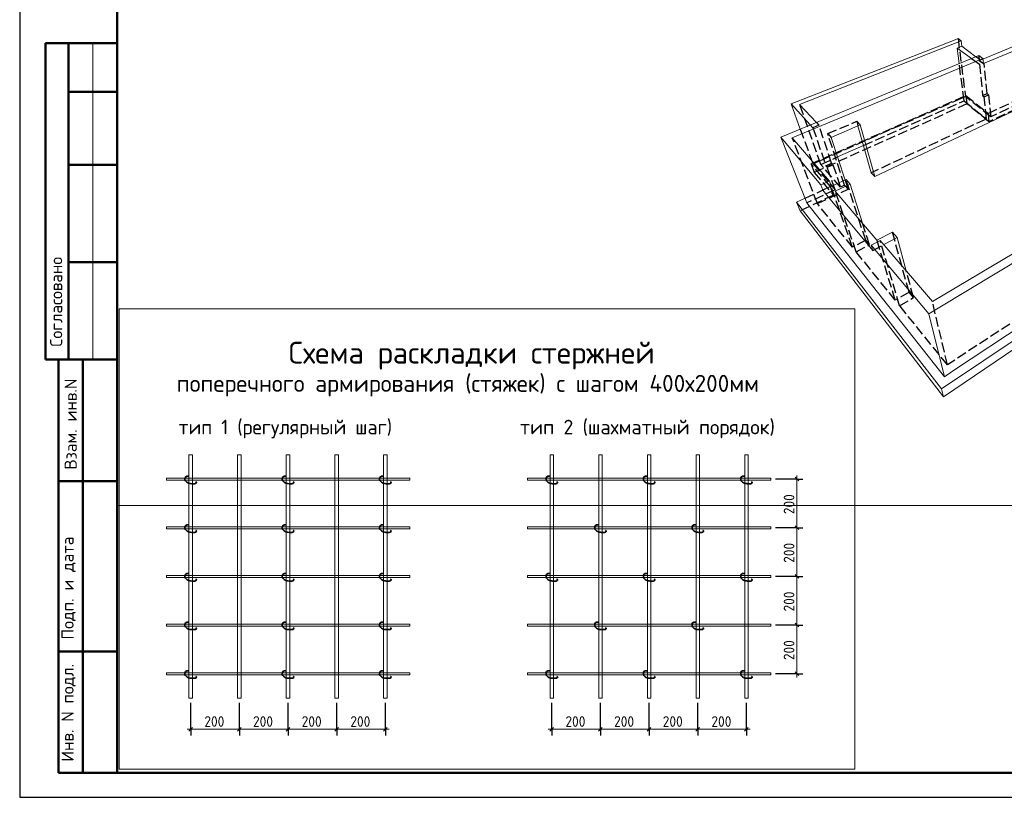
# Model space of a CAD drawing. Header units: millimetres. Extents: x 0 to 42000, y 0 to 29700.
# Tile 1 of 8: x 0 to 20233, y 0 to 15983. Entities that reach past the tile are written whole.
import ezdxf

# ---------------------------------------------------------------- set-up
doc = ezdxf.new("R2010")
doc.units = ezdxf.units.MM
doc.linetypes.add('______2', pattern=[270, 200, -70])
for name, color, linetype, lineweight in [('Standard', 7, 'Continuous', 25), ('Примечания', 7, 'Continuous', 13), ('Размерная линия_ общее', 7, 'Continuous', 13)]:
    doc.layers.add(name, color=color, linetype=linetype, lineweight=lineweight)
doc.styles.add('ISOCPEUR', font='txt')

msp = doc.modelspace()

# ---------------------------------------------------------------- linework, layer by layer
at = {"layer": 'Standard', "color": 7, "linetype": 'Continuous', "lineweight": 25, "transparency": 33554687}
msp.add_line((2000, 29200), (2000, 1058), dxfattribs=at)
at = {"layer": 'Standard', "color": 7, "linetype": 'Continuous', "lineweight": 18, "transparency": 33554687}
for p, q in [((19188, 15556), (19283, 15593)), ((19283, 15593), (19345, 15549)), ((21024, 15686), (19792, 15173)), ((19802, 15081), (21024, 15594)), ((19188, 15556), (15974, 14299)), ((16027, 14242), (19345, 15549)), ((19264, 15400), (19359, 15437)), ((19560, 15185), (19264, 15400)), ((19306, 15080), (19264, 15400)), ((19345, 15549), (19359, 15437)), ((19648, 15221), (19359, 15437)), ((15641, 13570), (19707, 15246)), ((19791, 15184), (15876, 13556)), ((19707, 15246), (19791, 15184)), ((19802, 15081), (19791, 15184)), ((15853, 14252), (15974, 14299)), ((16245, 13819), (15853, 14252)), ((15853, 14252), (16041, 13735)), ((16027, 14242), (16370, 13870)), ((19922, 13870), (20516, 14151)), ((17274, 13819), (16676, 13563)), ((17226, 13798), (17498, 12835)), ((17570, 12759), (17274, 13819)), ((17570, 12759), (19922, 13870)), ((15711, 13487), (15641, 13570)), ((15641, 13570), (16177, 12217)), ((16638, 12665), (15876, 13556)), ((16676, 13563), (16960, 12688)), ((15711, 13487), (16465, 12586)), ((16806, 13161), (17339, 13398)), ((17498, 12835), (17570, 12759)), ((16465, 12586), (16638, 12665)), ((16504, 12476), (16465, 12586)), ((16980, 12697), (16504, 12476)), ((16676, 12556), (16638, 12665)), ((16758, 12460), (17064, 12603)), ((17064, 12603), (16980, 12697)), ((17320, 11800), (17064, 12603)), ((16504, 12476), (16586, 12379)), ((16586, 12379), (17436, 11358)), ((17616, 11452), (16758, 12460)), ((15964, 12231), (16139, 12312)), ((15964, 12231), (16036, 12054)), ((18939, 8394), (15964, 12231)), ((16177, 12217), (16243, 12133)), ((16036, 12054), (18981, 8233)), ((16243, 12133), (16958, 11229)), ((17934, 11619), (17616, 11452)), ((18033, 11507), (17934, 11619)), ((17436, 11358), (17532, 11242)), ((17680, 11447), (17497, 11351)), ((17532, 11242), (17497, 11351)), ((17497, 11351), (18680, 9937)), ((18755, 10191), (17680, 11447)), ((17755, 11360), (18033, 11507)), ((18219, 10818), (18033, 11507)), ((18755, 10191), (20976, 11514)), ((21102, 11399), (18873, 10053)), ((16958, 11229), (17035, 11131)), ((17035, 11131), (17832, 10124)), ((17832, 10124), (17921, 10011)), ((17921, 10011), (19002, 8645)), ((18680, 9937), (18873, 10053)), ((19002, 8645), (18680, 9937)), ((19169, 8757), (21134, 10059)), ((21106, 9849), (18939, 8394)), ((18981, 8233), (21110, 9678)), ((19002, 8645), (19169, 8757)), ((18939, 8394), (18981, 8233)), ((3014, 6559), (3014, 6519)), ((10434, 6559), (10434, 6519)), ((3014, 5559), (3014, 5519)), ((10434, 5559), (10434, 5519)), ((3014, 4559), (3014, 4519)), ((10434, 4559), (10434, 4519)), ((3014, 3559), (3014, 3519)), ((10434, 3559), (10434, 3519)), ((3014, 2559), (3014, 2519)), ((10434, 2559), (10434, 2519))]:
    msp.add_line(p, q, dxfattribs=at)
at = {"layer": 'Standard', "color": 7, "linetype": 'Continuous', "lineweight": 50, "transparency": 33554687}
for p, q in [((6, 15500), (0, 15500)), ((2000, 15500), (527, 15500)), ((527, 15500), (527, 9000)), ((527, 15500), (527, 9000)), ((1000, 15500), (1000, 9000)), ((2000, 14500), (1000, 14500)), ((2000, 13000), (1000, 13000)), ((2000, 11000), (1000, 11000)), ((0, 9000), (6, 9000)), ((527, 9000), (2000, 9000)), ((800, 500), (800, 9000)), ((800, 500), (800, 9000)), ((1300, 500), (1300, 9000)), ((800, 6500), (2000, 6500)), ((800, 3000), (2000, 3000)), ((2000, 500), (800, 500))]:
    msp.add_line(p, q, dxfattribs=at)
at = {"layer": 'Standard', "color": 7, "linetype": 'Continuous', "lineweight": 13, "transparency": 33554687}
for p, q in [((1500, 15500), (1500, 9000)), ((3479, 7039), (3549, 7039)), ((4479, 7039), (4549, 7039)), ((5479, 7039), (5549, 7039)), ((6479, 7039), (6549, 7039)), ((7479, 7039), (7549, 7039)), ((10899, 7039), (10969, 7039)), ((11899, 7039), (11969, 7039)), ((12899, 7039), (12969, 7039)), ((13899, 7039), (13969, 7039)), ((14899, 7039), (14969, 7039))]:
    msp.add_line(p, q, dxfattribs=at)
at = {"layer": 'Standard', "color": 7, "linetype": 'Continuous', "lineweight": 25, "transparency": 33554687}
msp.add_lwpolyline([(0, 0), (42000, 0), (42000, 29700), (0, 29700), (0, 0)], close=True, dxfattribs=at)
at = {"layer": 'Standard', "color": 7, "linetype": 'Continuous', "lineweight": 50, "transparency": 33554687}
msp.add_lwpolyline([(2000, 29200), (41500, 29200), (41500, 500), (2000, 500), (2000, 29200)], close=True, dxfattribs=at)
at = {"layer": 'Standard', "color": 7, "linetype": 'Continuous', "lineweight": 13, "transparency": 33554687}
for points in [[(32000, 29200), (2000, 29200), (2000, 6000), (32000, 6000), (32000, 29200)], [(17160, 10038), (2043, 10038), (2043, 581), (17160, 581), (17160, 10038)], [(3549, 7039), (3549, 2039), (3479, 2039), (3479, 7039)], [(4549, 7039), (4549, 2039), (4479, 2039), (4479, 7039)], [(5549, 7039), (5549, 2039), (5479, 2039), (5479, 7039)], [(6549, 7039), (6549, 2039), (6479, 2039), (6479, 7039)], [(7549, 7039), (7549, 2039), (7479, 2039), (7479, 7039)], [(10969, 7039), (10969, 2039), (10899, 2039), (10899, 7039)], [(11969, 7039), (11969, 2039), (11899, 2039), (11899, 7039)], [(12969, 7039), (12969, 2039), (12899, 2039), (12899, 7039)], [(13969, 7039), (13969, 2039), (13899, 2039), (13899, 7039)], [(14969, 7039), (14969, 2039), (14899, 2039), (14899, 7039)]]:
    msp.add_lwpolyline(points, dxfattribs=at)
at = {"layer": 'Standard', "color": 7, "linetype": 'Continuous', "lineweight": 18, "transparency": 33554687}
for points in [[(3014, 6519), (8014, 6519), (8014, 6559), (3014, 6559)], [(10434, 6519), (15434, 6519), (15434, 6559), (10434, 6559)], [(3014, 5519), (8014, 5519), (8014, 5559), (3014, 5559)], [(10434, 5519), (15434, 5519), (15434, 5559), (10434, 5559)], [(3014, 4519), (8014, 4519), (8014, 4559), (3014, 4559)], [(10434, 4519), (15434, 4519), (15434, 4559), (10434, 4559)], [(3014, 3519), (8014, 3519), (8014, 3559), (3014, 3559)], [(10434, 3519), (15434, 3519), (15434, 3559), (10434, 3559)], [(3014, 2519), (8014, 2519), (8014, 2559), (3014, 2559)], [(10434, 2519), (15434, 2519), (15434, 2559), (10434, 2559)]]:
    msp.add_lwpolyline(points, dxfattribs=at)
at = {"layer": 'Standard', "color": 7, "linetype": 'Continuous', "lineweight": 35, "transparency": 33554687}
for points in [[(3464, 6603), (3435, 6599), (3408, 6583), (3400, 6565), (3396, 6544), (3396, 6524), (3406, 6505), (3418, 6489), (3435, 6476), (3453, 6466), (3472, 6456), (3493, 6452), (3513, 6448), (3534, 6446), (3554, 6446), (3575, 6446), (3595, 6446), (3616, 6448), (3633, 6462), (3624, 6481), (3618, 6485)], [(5464, 6603), (5435, 6599), (5408, 6583), (5400, 6565), (5396, 6544), (5396, 6524), (5406, 6505), (5418, 6489), (5435, 6476), (5453, 6466), (5472, 6456), (5493, 6452), (5513, 6448), (5534, 6446), (5554, 6446), (5575, 6446), (5595, 6446), (5616, 6448), (5633, 6462), (5624, 6481), (5618, 6485)], [(7464, 6603), (7435, 6599), (7408, 6583), (7400, 6565), (7396, 6544), (7396, 6524), (7406, 6505), (7418, 6489), (7435, 6476), (7453, 6466), (7472, 6456), (7493, 6452), (7513, 6448), (7534, 6446), (7554, 6446), (7575, 6446), (7595, 6446), (7616, 6448), (7633, 6462), (7624, 6481), (7618, 6485)], [(10884, 6603), (10855, 6599), (10828, 6583), (10820, 6565), (10816, 6544), (10816, 6524), (10826, 6505), (10838, 6489), (10855, 6476), (10873, 6466), (10892, 6456), (10913, 6452), (10933, 6448), (10954, 6446), (10974, 6446), (10995, 6446), (11015, 6446), (11036, 6448), (11053, 6462), (11044, 6481), (11038, 6485)], [(12884, 6603), (12855, 6599), (12828, 6583), (12820, 6565), (12816, 6544), (12816, 6524), (12826, 6505), (12838, 6489), (12855, 6476), (12873, 6466), (12892, 6456), (12913, 6452), (12933, 6448), (12954, 6446), (12974, 6446), (12995, 6446), (13015, 6446), (13036, 6448), (13053, 6462), (13044, 6481), (13038, 6485)], [(14884, 6603), (14855, 6599), (14828, 6583), (14820, 6565), (14816, 6544), (14816, 6524), (14826, 6505), (14838, 6489), (14855, 6476), (14873, 6466), (14892, 6456), (14913, 6452), (14933, 6448), (14954, 6446), (14974, 6446), (14995, 6446), (15015, 6446), (15036, 6448), (15053, 6462), (15044, 6481), (15038, 6485)], [(3464, 5603), (3435, 5599), (3408, 5583), (3400, 5565), (3396, 5544), (3396, 5524), (3406, 5505), (3418, 5489), (3435, 5476), (3453, 5466), (3472, 5456), (3493, 5452), (3513, 5448), (3534, 5446), (3554, 5446), (3575, 5446), (3595, 5446), (3616, 5448), (3633, 5462), (3624, 5481), (3618, 5485)], [(5464, 5603), (5435, 5599), (5408, 5583), (5400, 5565), (5396, 5544), (5396, 5524), (5406, 5505), (5418, 5489), (5435, 5476), (5453, 5466), (5472, 5456), (5493, 5452), (5513, 5448), (5534, 5446), (5554, 5446), (5575, 5446), (5595, 5446), (5616, 5448), (5633, 5462), (5624, 5481), (5618, 5485)], [(7464, 5603), (7435, 5599), (7408, 5583), (7400, 5565), (7396, 5544), (7396, 5524), (7406, 5505), (7418, 5489), (7435, 5476), (7453, 5466), (7472, 5456), (7493, 5452), (7513, 5448), (7534, 5446), (7554, 5446), (7575, 5446), (7595, 5446), (7616, 5448), (7633, 5462), (7624, 5481), (7618, 5485)], [(11884, 5603), (11855, 5599), (11828, 5583), (11820, 5565), (11816, 5544), (11816, 5524), (11826, 5505), (11838, 5489), (11855, 5476), (11873, 5466), (11892, 5456), (11913, 5452), (11933, 5448), (11954, 5446), (11974, 5446), (11995, 5446), (12015, 5446), (12036, 5448), (12053, 5462), (12044, 5481), (12038, 5485)], [(13884, 5603), (13855, 5599), (13828, 5583), (13820, 5565), (13816, 5544), (13816, 5524), (13826, 5505), (13838, 5489), (13855, 5476), (13873, 5466), (13892, 5456), (13913, 5452), (13933, 5448), (13954, 5446), (13974, 5446), (13995, 5446), (14015, 5446), (14036, 5448), (14053, 5462), (14044, 5481), (14038, 5485)], [(3464, 4603), (3435, 4599), (3408, 4583), (3400, 4565), (3396, 4544), (3396, 4524), (3406, 4505), (3418, 4489), (3435, 4476), (3453, 4466), (3472, 4456), (3493, 4452), (3513, 4448), (3534, 4446), (3554, 4446), (3575, 4446), (3595, 4446), (3616, 4448), (3633, 4462), (3624, 4481), (3618, 4485)], [(5464, 4603), (5435, 4599), (5408, 4583), (5400, 4565), (5396, 4544), (5396, 4524), (5406, 4505), (5418, 4489), (5435, 4476), (5453, 4466), (5472, 4456), (5493, 4452), (5513, 4448), (5534, 4446), (5554, 4446), (5575, 4446), (5595, 4446), (5616, 4448), (5633, 4462), (5624, 4481), (5618, 4485)], [(7464, 4603), (7435, 4599), (7408, 4583), (7400, 4565), (7396, 4544), (7396, 4524), (7406, 4505), (7418, 4489), (7435, 4476), (7453, 4466), (7472, 4456), (7493, 4452), (7513, 4448), (7534, 4446), (7554, 4446), (7575, 4446), (7595, 4446), (7616, 4448), (7633, 4462), (7624, 4481), (7618, 4485)], [(10884, 4603), (10855, 4599), (10828, 4583), (10820, 4565), (10816, 4544), (10816, 4524), (10826, 4505), (10838, 4489), (10855, 4476), (10873, 4466), (10892, 4456), (10913, 4452), (10933, 4448), (10954, 4446), (10974, 4446), (10995, 4446), (11015, 4446), (11036, 4448), (11053, 4462), (11044, 4481), (11038, 4485)], [(12884, 4603), (12855, 4599), (12828, 4583), (12820, 4565), (12816, 4544), (12816, 4524), (12826, 4505), (12838, 4489), (12855, 4476), (12873, 4466), (12892, 4456), (12913, 4452), (12933, 4448), (12954, 4446), (12974, 4446), (12995, 4446), (13015, 4446), (13036, 4448), (13053, 4462), (13044, 4481), (13038, 4485)], [(14884, 4603), (14855, 4599), (14828, 4583), (14820, 4565), (14816, 4544), (14816, 4524), (14826, 4505), (14838, 4489), (14855, 4476), (14873, 4466), (14892, 4456), (14913, 4452), (14933, 4448), (14954, 4446), (14974, 4446), (14995, 4446), (15015, 4446), (15036, 4448), (15053, 4462), (15044, 4481), (15038, 4485)], [(3464, 3603), (3435, 3599), (3408, 3583), (3400, 3565), (3396, 3544), (3396, 3524), (3406, 3505), (3418, 3489), (3435, 3476), (3453, 3466), (3472, 3456), (3493, 3452), (3513, 3448), (3534, 3446), (3554, 3446), (3575, 3446), (3595, 3446), (3616, 3448), (3633, 3462), (3624, 3481), (3618, 3485)], [(5464, 3603), (5435, 3599), (5408, 3583), (5400, 3565), (5396, 3544), (5396, 3524), (5406, 3505), (5418, 3489), (5435, 3476), (5453, 3466), (5472, 3456), (5493, 3452), (5513, 3448), (5534, 3446), (5554, 3446), (5575, 3446), (5595, 3446), (5616, 3448), (5633, 3462), (5624, 3481), (5618, 3485)], [(7464, 3603), (7435, 3599), (7408, 3583), (7400, 3565), (7396, 3544), (7396, 3524), (7406, 3505), (7418, 3489), (7435, 3476), (7453, 3466), (7472, 3456), (7493, 3452), (7513, 3448), (7534, 3446), (7554, 3446), (7575, 3446), (7595, 3446), (7616, 3448), (7633, 3462), (7624, 3481), (7618, 3485)], [(11884, 3603), (11855, 3599), (11828, 3583), (11820, 3565), (11816, 3544), (11816, 3524), (11826, 3505), (11838, 3489), (11855, 3476), (11873, 3466), (11892, 3456), (11913, 3452), (11933, 3448), (11954, 3446), (11974, 3446), (11995, 3446), (12015, 3446), (12036, 3448), (12053, 3462), (12044, 3481), (12038, 3485)], [(13884, 3603), (13855, 3599), (13828, 3583), (13820, 3565), (13816, 3544), (13816, 3524), (13826, 3505), (13838, 3489), (13855, 3476), (13873, 3466), (13892, 3456), (13913, 3452), (13933, 3448), (13954, 3446), (13974, 3446), (13995, 3446), (14015, 3446), (14036, 3448), (14053, 3462), (14044, 3481), (14038, 3485)], [(3464, 2603), (3435, 2599), (3408, 2583), (3400, 2565), (3396, 2544), (3396, 2524), (3406, 2505), (3418, 2489), (3435, 2476), (3453, 2466), (3472, 2456), (3493, 2452), (3513, 2448), (3534, 2446), (3554, 2446), (3575, 2446), (3595, 2446), (3616, 2448), (3633, 2462), (3624, 2481), (3618, 2485)], [(5464, 2603), (5435, 2599), (5408, 2583), (5400, 2565), (5396, 2544), (5396, 2524), (5406, 2505), (5418, 2489), (5435, 2476), (5453, 2466), (5472, 2456), (5493, 2452), (5513, 2448), (5534, 2446), (5554, 2446), (5575, 2446), (5595, 2446), (5616, 2448), (5633, 2462), (5624, 2481), (5618, 2485)], [(7464, 2603), (7435, 2599), (7408, 2583), (7400, 2565), (7396, 2544), (7396, 2524), (7406, 2505), (7418, 2489), (7435, 2476), (7453, 2466), (7472, 2456), (7493, 2452), (7513, 2448), (7534, 2446), (7554, 2446), (7575, 2446), (7595, 2446), (7616, 2448), (7633, 2462), (7624, 2481), (7618, 2485)], [(10884, 2603), (10855, 2599), (10828, 2583), (10820, 2565), (10816, 2544), (10816, 2524), (10826, 2505), (10838, 2489), (10855, 2476), (10873, 2466), (10892, 2456), (10913, 2452), (10933, 2448), (10954, 2446), (10974, 2446), (10995, 2446), (11015, 2446), (11036, 2448), (11053, 2462), (11044, 2481), (11038, 2485)], [(12884, 2603), (12855, 2599), (12828, 2583), (12820, 2565), (12816, 2544), (12816, 2524), (12826, 2505), (12838, 2489), (12855, 2476), (12873, 2466), (12892, 2456), (12913, 2452), (12933, 2448), (12954, 2446), (12974, 2446), (12995, 2446), (13015, 2446), (13036, 2448), (13053, 2462), (13044, 2481), (13038, 2485)], [(14884, 2603), (14855, 2599), (14828, 2583), (14820, 2565), (14816, 2544), (14816, 2524), (14826, 2505), (14838, 2489), (14855, 2476), (14873, 2466), (14892, 2456), (14913, 2452), (14933, 2448), (14954, 2446), (14974, 2446), (14995, 2446), (15015, 2446), (15036, 2448), (15053, 2462), (15044, 2481), (15038, 2485)]]:
    msp.add_lwpolyline(points, dxfattribs=at)
at = {"layer": 'Примечания', "color": 7, "linetype": '______2', "lineweight": -3, "transparency": 33554687}
for p, q in [((19283, 15593), (19435, 14402)), ((19560, 15185), (19720, 15068)), ((19709, 15176), (19648, 15221)), ((19707, 15246), (19718, 15142)), ((19709, 15176), (19711, 15151)), ((19405, 14317), (19306, 15080)), ((19792, 15173), (19718, 15142)), ((19718, 15142), (19802, 15081)), ((19720, 15068), (19787, 14422)), ((19879, 14463), (19818, 15087)), ((16262, 13021), (19442, 14423)), ((19435, 14402), (19347, 14364)), ((19954, 13986), (19435, 14402)), ((19442, 14423), (19464, 14251)), ((19442, 14423), (19899, 14058)), ((19787, 14422), (19879, 14463)), ((19787, 14422), (19819, 14397)), ((19819, 14397), (19911, 14438)), ((19866, 13944), (19819, 14397)), ((19911, 14438), (19879, 14463)), ((19899, 14058), (20971, 14556)), ((19911, 14438), (19954, 13986)), ((20975, 14384), (19916, 13885)), ((21050, 14499), (19954, 13986)), ((16462, 13008), (16027, 14242)), ((19464, 14251), (16326, 12845)), ((19347, 14364), (16412, 13067)), ((17339, 13398), (19405, 14317)), ((19405, 14317), (19866, 13944)), ((19916, 13885), (19464, 14251)), ((19899, 14058), (19916, 13885)), ((16298, 13761), (16245, 13819)), ((16423, 13813), (16298, 13761)), ((16298, 13761), (16567, 12982)), ((16370, 13870), (16423, 13813)), ((16684, 13035), (16423, 13813)), ((16603, 13641), (17199, 13894)), ((17274, 13819), (17199, 13894)), ((17199, 13894), (17226, 13798)), ((19843, 13934), (17498, 12835)), ((19866, 13944), (19843, 13934)), ((16391, 12202), (15876, 13556)), ((16041, 13735), (16302, 13019)), ((16603, 13641), (16676, 13563)), ((16952, 12579), (16603, 13641)), ((16462, 13008), (16806, 13161)), ((16262, 13021), (16326, 12845)), ((16659, 12554), (16262, 13021)), ((16412, 13067), (16302, 13019)), ((16302, 13019), (16755, 12487)), ((16868, 12540), (16462, 13008)), ((16567, 12982), (16684, 13035)), ((16567, 12982), (16595, 12950)), ((16595, 12950), (16712, 13003)), ((16755, 12487), (16595, 12950)), ((16712, 13003), (16684, 13035)), ((16712, 13003), (16868, 12540)), ((16326, 12845), (16721, 12377)), ((16139, 12312), (16659, 12554)), ((16721, 12377), (16659, 12554)), ((17112, 11308), (16676, 12556)), ((16952, 12579), (16868, 12540)), ((17021, 12500), (16952, 12579)), ((16960, 12688), (17021, 12500)), ((17384, 11449), (16980, 12697)), ((16721, 12377), (16036, 12054)), ((16755, 12487), (16177, 12217)), ((16391, 12202), (17021, 12500)), ((17189, 11212), (16758, 12460)), ((17112, 11308), (16391, 12202)), ((17462, 11355), (17320, 11800)), ((18275, 10380), (17934, 11619)), ((17384, 11449), (17112, 11308)), ((17189, 11212), (17462, 11355)), ((17462, 11355), (17384, 11449)), ((17532, 11242), (17755, 11360)), ((17992, 10217), (17616, 11452)), ((18082, 10105), (17680, 11447)), ((17992, 10217), (17189, 11212)), ((18366, 10271), (18219, 10818)), ((18275, 10380), (17992, 10217)), ((18366, 10271), (18275, 10380)), ((18082, 10105), (18366, 10271)), ((19063, 8889), (18755, 10191)), ((21021, 10171), (19063, 8889)), ((19063, 8889), (18082, 10105))]:
    msp.add_line(p, q, dxfattribs=at)
at = {"layer": 'Размерная линия_ общее', "color": 253, "linetype": 'Continuous', "lineweight": -3, "true_color": 0xa0a0a0, "transparency": 33554687}
for p, q in [((15970, 6539), (15534, 6539)), ((15970, 6539), (15845, 6539)), ((15970, 6539), (16095, 6539)), ((15970, 5539), (15845, 5539)), ((15970, 5539), (16095, 5539)), ((15970, 4539), (15845, 4539)), ((15970, 4539), (16095, 4539)), ((15970, 3539), (15845, 3539)), ((15970, 3539), (16095, 3539)), ((15970, 2539), (15534, 2539)), ((15970, 2539), (15845, 2539)), ((15970, 2539), (16095, 2539)), ((3514, 1398), (3514, 1939)), ((7514, 1398), (7514, 1939)), ((10934, 1398), (10934, 1939)), ((14934, 1398), (14934, 1939)), ((3514, 1398), (3514, 1523)), ((4514, 1398), (4514, 1523)), ((5514, 1398), (5514, 1523)), ((6514, 1398), (6514, 1523)), ((7514, 1398), (7514, 1523)), ((10934, 1398), (10934, 1523)), ((11934, 1398), (11934, 1523)), ((12934, 1398), (12934, 1523)), ((13934, 1398), (13934, 1523)), ((14934, 1398), (14934, 1523)), ((3514, 1398), (3514, 1273)), ((4514, 1398), (4514, 1273)), ((5514, 1398), (5514, 1273)), ((6514, 1398), (6514, 1273)), ((7514, 1398), (7514, 1273)), ((10934, 1398), (10934, 1273)), ((11934, 1398), (11934, 1273)), ((12934, 1398), (12934, 1273)), ((13934, 1398), (13934, 1273)), ((14934, 1398), (14934, 1273))]:
    msp.add_line(p, q, dxfattribs=at)
at = {"layer": 'Размерная линия_ общее', "color": 7, "linetype": 'Continuous', "lineweight": 25, "transparency": 33554687}
for p, q in [((15933, 6577), (16008, 6502)), ((15933, 5577), (16008, 5502)), ((15933, 4577), (16008, 4502)), ((15933, 3577), (16008, 3502)), ((15933, 2577), (16008, 2502)), ((3476, 1361), (3551, 1436)), ((4476, 1361), (4551, 1436)), ((5476, 1361), (5551, 1436)), ((6476, 1361), (6551, 1436)), ((7476, 1361), (7551, 1436)), ((10896, 1361), (10971, 1436)), ((11896, 1361), (11971, 1436)), ((12896, 1361), (12971, 1436)), ((13896, 1361), (13971, 1436)), ((14896, 1361), (14971, 1436))]:
    msp.add_line(p, q, dxfattribs=at)
at = {"layer": 'Размерная линия_ общее', "color": 7, "linetype": 'Continuous', "lineweight": 13, "transparency": 33554687}
for p, q in [((15970, 6539), (15970, 6614)), ((15970, 5539), (15970, 4539)), ((15970, 4539), (15970, 3539)), ((15970, 3539), (15970, 2539)), ((15970, 2539), (15970, 2464)), ((3514, 1398), (3439, 1398)), ((3514, 1398), (4514, 1398)), ((4514, 1398), (5514, 1398)), ((5514, 1398), (6514, 1398)), ((6514, 1398), (7514, 1398)), ((7514, 1398), (7589, 1398)), ((10934, 1398), (10859, 1398)), ((10934, 1398), (11934, 1398)), ((11934, 1398), (12934, 1398)), ((12934, 1398), (13934, 1398)), ((13934, 1398), (14934, 1398)), ((14934, 1398), (15009, 1398))]:
    msp.add_line(p, q, dxfattribs=at)
msp.add_lwpolyline([(15970, 6539), (15970, 5847), (15970, 5847), (15970, 5539)], dxfattribs=at)
at = {"layer": 'Размерная линия_ общее', "color": 253, "linetype": 'Continuous', "lineweight": -3, "true_color": 0xa0a0a0, "transparency": 33554687}
for points in [[(15970, 5539), (15953, 5539), (15953, 5539), (15953, 5539), (15953, 5539), (15953, 5539), (15953, 5539), (15534, 5539)], [(15970, 4539), (15953, 4539), (15953, 4539), (15953, 4539), (15953, 4539), (15534, 4539)], [(15970, 3539), (15953, 3539), (15953, 3539), (15534, 3539)], [(4514, 1398), (4514, 1415), (4514, 1415), (4514, 1415), (4514, 1415), (4514, 1415), (4514, 1415), (4514, 1900), (4514, 1900), (4514, 1939)], [(5514, 1398), (5514, 1415), (5514, 1415), (5514, 1415), (5514, 1415), (5514, 1939)], [(6514, 1398), (6514, 1415), (6514, 1415), (6514, 1939)], [(11934, 1398), (11934, 1415), (11934, 1415), (11934, 1415), (11934, 1415), (11934, 1415), (11934, 1415), (11934, 1939)], [(12934, 1398), (12934, 1415), (12934, 1415), (12934, 1415), (12934, 1415), (12934, 1939)], [(13934, 1398), (13934, 1415), (13934, 1415), (13934, 1939)]]:
    msp.add_lwpolyline(points, dxfattribs=at)

# ---------------------------------------------------------------- texts
at = {"layer": 'Standard', "color": 7, "linetype": 'Continuous', "lineweight": 50, "transparency": 33554687, "char_height": 250, "attachment_point": 7, "rotation": 90, "style": 'ISOCPEUR'}
for s, insert, width in [('\\A1;{\\fISOCPEUR|i0|b0;\\H250.000000;\\W1.000000;\\C7;Согласовано}\\P', (875, 9261), 2071.88), ('\\A1;{\\fISOCPEUR|i0|b0;\\H250.000000;\\W1.000000;\\C7;Взам. инв.N}\\P', (1173, 6736), 1909.1), ('\\A1;{\\fISOCPEUR|i0|b0;\\H250.000000;\\W1.000000;\\C7;Подп. и дата}\\P', (1149, 3242), 2197.06), ('\\A1;{\\fISOCPEUR|i0|b0;\\H250.000000;\\W1.000000;\\C7;Инв. N подл.}\\P', (1149, 734), 2021.79)]:
    msp.add_mtext(s, dxfattribs=dict(at, insert=insert, width=width))
at = {"layer": 'Standard', "color": 7, "linetype": 'Continuous', "lineweight": 50, "transparency": 33554687, "attachment_point": 7, "style": 'ISOCPEUR'}
for s, insert, char_height, width in [('\\W0.99;Схема раскладки стержней', (5526, 8792), 450, 7958.28), ('\\W0.99;поперечного армирования (стяжек) с шагом 400х200мм', (3224, 8238), 350, 12452.17)]:
    msp.add_mtext(s, dxfattribs=dict(at, insert=insert, char_height=char_height, width=width))
at = {"layer": 'Standard', "color": 7, "linetype": 'Continuous', "lineweight": 25, "transparency": 33554687, "char_height": 300, "attachment_point": 7, "style": 'ISOCPEUR'}
for s, insert, width in [('\\W0.99;тип 2 (шахматный порядок)', (10280, 7379), 5425.51), ('\\W0.97;тип 1 (регулярный шаг)', (3265, 7379), 4613.72)]:
    msp.add_mtext(s, dxfattribs=dict(at, insert=insert, width=width))
at = {"layer": 'Размерная линия_ общее', "color": 7, "linetype": 'Continuous', "lineweight": 25, "transparency": 33554687, "char_height": 220, "width": 561.99, "attachment_point": 7, "rotation": 90, "style": 'ISOCPEUR'}
for insert in [(15920, 5819), (15920, 4819), (15920, 3819), (15920, 2819)]:
    msp.add_mtext('\\W0.91;200', dxfattribs=dict(at, insert=insert))
at = {"layer": 'Размерная линия_ общее', "color": 7, "linetype": 'Continuous', "lineweight": 25, "transparency": 33554687, "char_height": 220, "attachment_point": 7, "style": 'ISOCPEUR'}
for insert, width in [((3794, 1448), 562), ((4794, 1448), 562), ((5794, 1448), 562), ((6794, 1448), 562), ((11214, 1448), 561.98), ((12214, 1448), 561.98), ((13214, 1448), 561.98), ((14214, 1448), 561.98)]:
    msp.add_mtext('\\W0.91;200', dxfattribs=dict(at, insert=insert, width=width))

doc.saveas('drawing.dxf')
